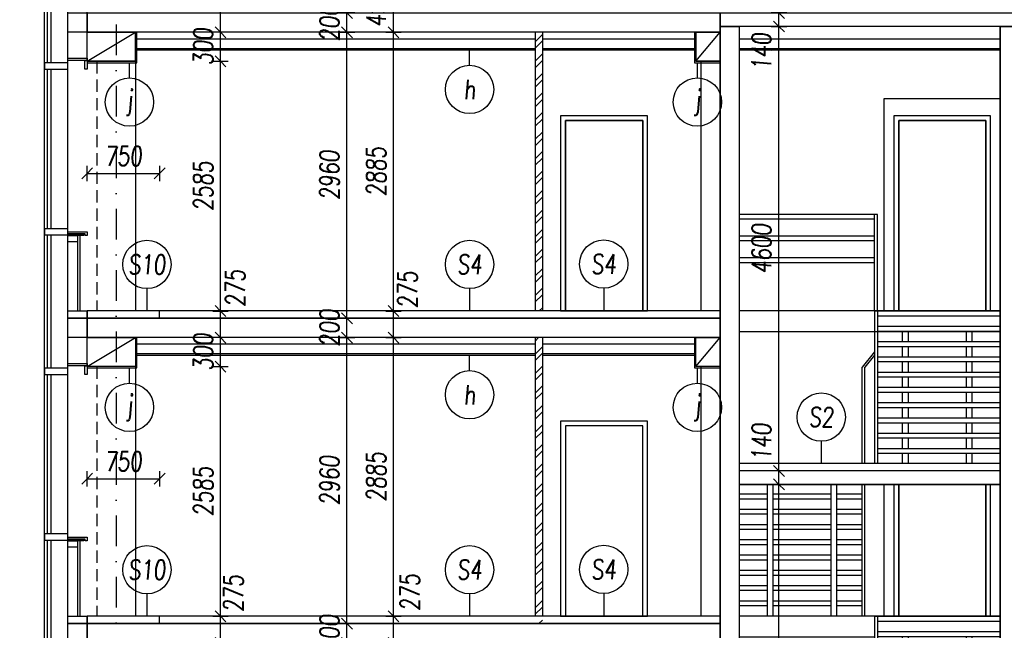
# Model space of a CAD drawing. Header units: millimetres. Extents: x -24606338 to 439687, y 151354 to 480404.
# Tile 44 of 93: x 251464 to 261654, y 238987 to 245307. Entities that reach past the tile are written whole.
import ezdxf
from ezdxf.enums import TextEntityAlignment as Align

# ---------------------------------------------------------------- set-up
doc = ezdxf.new("R2010")
doc.units = ezdxf.units.MM
doc.linetypes.add('ČERCHOVANÁ', pattern=[25.4, 12.7, -6.35, 0, -6.35])
doc.linetypes.add('ČÁRKOVANÁ', pattern=[19.05, 12.7, -6.35])
for name, color, linetype in [('DVERE', 4, 'Continuous'), ('KOTY', 7, 'Continuous'), ('KOTY - FASÁDA', 7, 'Continuous'), ('NOVA', 240, 'Continuous'), ('NOVÁ INTERIERY', 240, 'Continuous'), ('OSY', 7, 'Continuous'), ('TENKA', 4, 'Continuous'), ('TLUSTA', 2, 'Continuous'), ('ŽB', 3, 'Continuous')]:
    doc.layers.add(name, color=color, linetype=linetype)
doc.styles.add('CS-ROMANS', font='romans.shx', dxfattribs={"width": 0.75, "oblique": 5})
doc.styles.add('CS-ROMANS_100', font='romans.shx', dxfattribs={"width": 0.75, "oblique": 5, "height": 200})
doc.dimstyles.new('A_KÓTA_100', dxfattribs={"dimtxt": 200, "dimasz": 4, "dimexe": 100, "dimexo": 1500, "dimgap": 80, "dimtad": 1, "dimdec": 0, "dimdsep": 46, "dimtxsty": 'CS-ROMANS_100', "dimblk": 'KOT_CARA20', "dimcen": 90, "dimse1": 1, "dimse2": 1, "dimclrd": 256, "dimclre": 256, "dimclrt": 256, "dimadec": 0, "dimazin": 0, "dimtfac": 1, "dimtdec": 0, "dimtix": 1, "dimtmove": 2, "dimatfit": 3, "dimldrblk": 'OBLIQUE', "dimfxl": 1, "dimfxlon": 1, "dimtolj": 1, "dimarcsym": 0})

# ---------------------------------------------------------------- blocks, each defined once
blk = doc.blocks.new('BUDOVA_A_schodiste_pohled')
at = {"layer": 'DVERE'}
for points in [[(2700, 2945), (2700, 1580), (1500, 1580), (1500, 2945)], [(1600, 2945), (1600, 1580), (2600, 1580), (2600, 2945)], [(1650, 2945), (1650, 1580), (2550, 1580), (2550, 2945)]]:
    blk.add_lwpolyline(points, dxfattribs=at)
at = {"layer": 'TENKA'}
for points in [[(290, 1580), (290, 2945)], [(350, 1580), (350, 2945)], [(950, 1580), (950, 2945)], [(1010, 1580), (1010, 2945)], [(1270, 1580), (1270, 2945)], [(1300, 1580), (1300, 2945)], [(290, 2844), (0, 2844)], [(290, 2794), (0, 2794)], [(950, 2844), (350, 2844)], [(950, 2794), (350, 2794)], [(1270, 2844), (1010, 2844)], [(1270, 2794), (1010, 2794)], [(290, 2686), (0, 2686)], [(950, 2686), (350, 2686)], [(1270, 2686), (1010, 2686)], [(290, 2636), (0, 2636)], [(950, 2636), (350, 2636)], [(1270, 2636), (1010, 2636)], [(290, 2528), (0, 2528)], [(290, 2478), (0, 2478)], [(950, 2528), (350, 2528)], [(950, 2478), (350, 2478)], [(1270, 2528), (1010, 2528)], [(1270, 2478), (1010, 2478)], [(290, 2370), (0, 2370)], [(950, 2370), (350, 2370)], [(1270, 2370), (1010, 2370)], [(290, 2320), (0, 2320)], [(950, 2320), (350, 2320)], [(1270, 2320), (1010, 2320)], [(290, 2212), (0, 2212)], [(290, 2162), (0, 2162)], [(950, 2212), (350, 2212)], [(950, 2162), (350, 2162)], [(1270, 2212), (1010, 2212)], [(1270, 2162), (1010, 2162)], [(290, 2054), (0, 2054)], [(950, 2054), (350, 2054)], [(1270, 2054), (1010, 2054)], [(290, 2004), (0, 2004)], [(950, 2004), (350, 2004)], [(1270, 2004), (1010, 2004)], [(290, 1896), (0, 1896)], [(290, 1846), (0, 1846)], [(950, 1896), (350, 1896)], [(950, 1846), (350, 1846)], [(1270, 1896), (1010, 1896)], [(1270, 1846), (1010, 1846)], [(290, 1738), (0, 1738)], [(950, 1738), (350, 1738)], [(1270, 1738), (1010, 1738)], [(290, 1688), (0, 1688)], [(950, 1688), (350, 1688)], [(1270, 1688), (1010, 1688)], [(1400, 1580), (0, 1580)], [(1400, 1580), (1400, 0)], [(1400, 1580), (2700, 1580)], [(1430, 1580), (1430, 0)], [(1430, 1530), (2700, 1530)], [(1400, 1365), (0, 1365)], [(1430, 1422), (2700, 1422)], [(1430, 1372), (2700, 1372)], [(1690, 1264), (1690, 1372)], [(1750, 1264), (1750, 1372)], [(2350, 1264), (2350, 1372)], [(2410, 1264), (2410, 1372)], [(1430, 1264), (2700, 1264)], [(1430, 1214), (2700, 1214)], [(1690, 1106), (1690, 1214)], [(1750, 1106), (1750, 1214)], [(2350, 1106), (2350, 1214)], [(2410, 1106), (2410, 1214)], [(1430, 1106), (2700, 1106)], [(1430, 1056), (2700, 1056)], [(1690, 948), (1690, 1056)], [(1750, 948), (1750, 1056)], [(2350, 948), (2350, 1056)], [(2410, 948), (2410, 1056)], [(1430, 948), (2700, 948)], [(1430, 898), (2700, 898)], [(1690, 790), (1690, 898)], [(1750, 790), (1750, 898)], [(2350, 790), (2350, 898)], [(2410, 790), (2410, 898)], [(1430, 790), (2700, 790)], [(1430, 740), (2700, 740)], [(1690, 632), (1690, 740)], [(1750, 632), (1750, 740)], [(2350, 632), (2350, 740)], [(2410, 632), (2410, 740)], [(1430, 632), (2700, 632)], [(1430, 582), (2700, 582)], [(1690, 474), (1690, 582)], [(1750, 474), (1750, 582)], [(2350, 474), (2350, 582)], [(2410, 474), (2410, 582)], [(1430, 474), (2700, 474)], [(1430, 424), (2700, 424)], [(1690, 316), (1690, 424)], [(1750, 316), (1750, 424)], [(2350, 316), (2350, 424)], [(2410, 316), (2410, 424)], [(1430, 316), (2700, 316)], [(1430, 266), (2700, 266)], [(1690, 158), (1690, 266)], [(1750, 158), (1750, 266)], [(2350, 158), (2350, 266)], [(2410, 158), (2410, 266)], [(1430, 158), (2700, 158)], [(1430, 108), (2700, 108)], [(1690, 0), (1690, 108)], [(1750, 0), (1750, 108)], [(2350, 0), (2350, 108)], [(2410, 0), (2410, 108)]]:
    blk.add_lwpolyline(points, dxfattribs=at)
at = {"layer": 'TENKA', "color": 7}
for points in [[(1400, 1158), (1270, 1000)], [(1400, 1122), (1300, 1000)], [(1270, 0), (1270, 1000)], [(1300, 0), (1300, 1000)]]:
    blk.add_lwpolyline(points, dxfattribs=at)
blk = doc.blocks.new('A$C2F1015B4')
at = {"layer": 'NOVA'}
for points in [[(-441, 2502), (-200, 2502), (-200, 2568), (-441, 2568)], [(0, 2592), (-200, 2592), (-200, 2617), (0, 2617)], [(0, 2502), (-25, 2502), (-25, 2592), (0, 2592)], [(-441, 788), (-200, 788), (-200, 852), (-441, 852)], [(-200, 820), (0, 820), (0, 780), (-20, 780), (-20, 800), (-200, 800)], [(-200, 800), (-34, 800), (-34, 780), (-200, 780)], [(-200, 780), (-100, 780), (-100, 715), (-200, 715)], [(0, -75), (-200, -75), (-200, 0), (0, 0)], [(0, -275), (-200, -275), (-200, -75), (0, -75)]]:
    blk.add_lwpolyline(points, close=True, dxfattribs=at)
for points in [[(-441, -592), (-441, 2568)], [(-200, -592), (-200, 2568)], [(-411, 852), (-411, 2502)], [(-371, 852), (-371, 2502)], [(-411, -592), (-411, 788)], [(-371, -592), (-371, 788)], [(-100, 780), (-100, 0)], [(-75, 800), (-75, 0)]]:
    blk.add_lwpolyline(points, dxfattribs=at)
blk = doc.blocks.new('KOT_CARA20')
for p, q in [((0, 0), (-14.1, -14.1)), ((0, 20), (0, -20)), ((0, 0), (14.1, 14.1))]:
    blk.add_line(p, q)
blk = doc.blocks.new('*D2757')
at = {"layer": 'Defpoints', "color": 0, "transparency": 16777216}
for p in [(255333, 239132), (256490, 239132), (256490, 238857)]:
    blk.add_point(p, dxfattribs=at)
at = {"layer": 'KOTY', "lineweight": -2, "transparency": 16777216}
blk.add_line((255333, 238861), (255333, 239128), dxfattribs=at)
at = {"layer": 'KOTY', "lineweight": -2, "transparency": 16777216, "xscale": 4, "yscale": 4, "zscale": 4}
for p, rotation in [((255333, 239132), 90), ((255333, 238857), 270)]:
    blk.add_blockref('KOT_CARA20', p, dxfattribs=dict(at, rotation=rotation))
at = {"layer": 'KOTY', "transparency": 16777216, "insert": (255502, 239378), "char_height": 200, "attachment_point": 5, "rotation": 90, "style": 'CS-ROMANS_100'}
blk.add_mtext('\\A1;275', dxfattribs=at)
blk = doc.blocks.new('_OBLIQUE')
at = {"color": 0, "linetype": 'ByBlock', "ltscale": 15}
blk.add_line((-0.5, -0.5), (0.5, 0.5), dxfattribs=at)
blk = doc.blocks.new('*D2758')
at = {"layer": 'Defpoints', "color": 0, "transparency": 16777216}
for p in [(255333, 242017), (256490, 242017), (256490, 239132)]:
    blk.add_point(p, dxfattribs=at)
at = {"layer": 'KOTY', "lineweight": -2, "transparency": 16777216}
blk.add_line((255333, 239136), (255333, 242013), dxfattribs=at)
at = {"layer": 'KOTY', "lineweight": -2, "transparency": 16777216, "xscale": 4, "yscale": 4, "zscale": 4}
for p, rotation in [((255333, 242017), 90), ((255333, 239132), 270)]:
    blk.add_blockref('KOT_CARA20', p, dxfattribs=dict(at, rotation=rotation))
at = {"layer": 'KOTY', "transparency": 16777216, "insert": (255153, 240575), "char_height": 200, "attachment_point": 5, "rotation": 90, "style": 'CS-ROMANS_100'}
blk.add_mtext('\\A1;2885', dxfattribs=at)
blk = doc.blocks.new('*D2759')
at = {"layer": 'Defpoints', "color": 0, "transparency": 16777216}
for p in [(255333, 242292), (256490, 242292), (256490, 242017)]:
    blk.add_point(p, dxfattribs=at)
at = {"layer": 'KOTY', "lineweight": -2, "transparency": 16777216}
blk.add_line((255333, 242021), (255333, 242288), dxfattribs=at)
at = {"layer": 'KOTY', "lineweight": -2, "transparency": 16777216, "xscale": 4, "yscale": 4, "zscale": 4}
for p, rotation in [((255333, 242292), 90), ((255333, 242017), 270)]:
    blk.add_blockref('KOT_CARA20', p, dxfattribs=dict(at, rotation=rotation))
at = {"layer": 'KOTY', "transparency": 16777216, "insert": (255478, 242512), "char_height": 200, "attachment_point": 5, "rotation": 90, "style": 'CS-ROMANS_100'}
blk.add_mtext('\\A1;275', dxfattribs=at)
blk = doc.blocks.new('*D2760')
at = {"layer": 'Defpoints', "color": 0, "transparency": 16777216}
for p in [(255333, 245177), (256490, 245177), (256490, 242292)]:
    blk.add_point(p, dxfattribs=at)
at = {"layer": 'KOTY', "lineweight": -2, "transparency": 16777216}
blk.add_line((255333, 242296), (255333, 245173), dxfattribs=at)
at = {"layer": 'KOTY', "lineweight": -2, "transparency": 16777216, "xscale": 4, "yscale": 4, "zscale": 4}
for p, rotation in [((255333, 245177), 90), ((255333, 242292), 270)]:
    blk.add_blockref('KOT_CARA20', p, dxfattribs=dict(at, rotation=rotation))
at = {"layer": 'KOTY', "transparency": 16777216, "insert": (255153, 243735), "char_height": 200, "attachment_point": 5, "rotation": 90, "style": 'CS-ROMANS_100'}
blk.add_mtext('\\A1;2885', dxfattribs=at)
blk = doc.blocks.new('*D2761')
at = {"layer": 'Defpoints', "color": 0, "transparency": 16777216}
for p in [(255333, 245672), (256490, 245672), (256490, 245177)]:
    blk.add_point(p, dxfattribs=at)
at = {"layer": 'KOTY', "lineweight": -2, "transparency": 16777216}
for p, q in [((255333, 245676), (255333, 245680)), ((255333, 245177), (255333, 245672)), ((255333, 245173), (255333, 245169))]:
    blk.add_line(p, q, dxfattribs=at)
at = {"layer": 'KOTY', "lineweight": -2, "transparency": 16777216, "xscale": 4, "yscale": 4, "zscale": 4}
for p, rotation in [((255333, 245672), 270), ((255333, 245177), 90)]:
    blk.add_blockref('KOT_CARA20', p, dxfattribs=dict(at, rotation=rotation))
at = {"layer": 'KOTY', "transparency": 16777216, "insert": (255153, 245425), "char_height": 200, "attachment_point": 5, "rotation": 90, "style": 'CS-ROMANS_100'}
blk.add_mtext('\\A1;495', dxfattribs=at)
blk = doc.blocks.new('*D3042')
at = {"layer": 'Defpoints', "color": 0, "transparency": 16777216}
for p in [(253542, 239132), (254335, 239132), (254335, 238857)]:
    blk.add_point(p, dxfattribs=at)
at = {"layer": 'KOTY', "lineweight": -2, "transparency": 16777216}
blk.add_line((253542, 238861), (253542, 239128), dxfattribs=at)
at = {"layer": 'KOTY', "lineweight": -2, "transparency": 16777216, "xscale": 4, "yscale": 4, "zscale": 4}
for p, rotation in [((253542, 239132), 90), ((253542, 238857), 270)]:
    blk.add_blockref('KOT_CARA20', p, dxfattribs=dict(at, rotation=rotation))
at = {"layer": 'KOTY', "transparency": 16777216, "insert": (253675, 239368), "char_height": 200, "attachment_point": 5, "rotation": 90, "style": 'CS-ROMANS_100'}
blk.add_mtext('\\A1;275', dxfattribs=at)
blk = doc.blocks.new('*D3043')
at = {"layer": 'Defpoints', "color": 0, "transparency": 16777216}
for p in [(253542, 241717), (254335, 241717), (254335, 239132)]:
    blk.add_point(p, dxfattribs=at)
at = {"layer": 'KOTY', "lineweight": -2, "transparency": 16777216}
blk.add_line((253542, 239136), (253542, 241713), dxfattribs=at)
at = {"layer": 'KOTY', "lineweight": -2, "transparency": 16777216, "xscale": 4, "yscale": 4, "zscale": 4}
for p, rotation in [((253542, 241717), 90), ((253542, 239132), 270)]:
    blk.add_blockref('KOT_CARA20', p, dxfattribs=dict(at, rotation=rotation))
at = {"layer": 'KOTY', "transparency": 16777216, "insert": (253362, 240425), "char_height": 200, "attachment_point": 5, "rotation": 90, "style": 'CS-ROMANS_100'}
blk.add_mtext('\\A1;2585', dxfattribs=at)
blk = doc.blocks.new('*D3044')
at = {"layer": 'Defpoints', "color": 0, "transparency": 16777216}
for p in [(253542, 242017), (254335, 242017), (254335, 241717)]:
    blk.add_point(p, dxfattribs=at)
at = {"layer": 'KOTY', "lineweight": -2, "transparency": 16777216}
for p, q in [((253542, 242021), (253542, 242025)), ((253542, 241717), (253542, 242017)), ((253542, 241713), (253542, 241709))]:
    blk.add_line(p, q, dxfattribs=at)
at = {"layer": 'KOTY', "lineweight": -2, "transparency": 16777216, "xscale": 4, "yscale": 4, "zscale": 4}
for p, rotation in [((253542, 242017), 270), ((253542, 241717), 90)]:
    blk.add_blockref('KOT_CARA20', p, dxfattribs=dict(at, rotation=rotation))
at = {"layer": 'KOTY', "transparency": 16777216, "insert": (253362, 241867), "char_height": 200, "attachment_point": 5, "rotation": 90, "style": 'CS-ROMANS_100'}
blk.add_mtext('\\A1;300', dxfattribs=at)
blk = doc.blocks.new('*D3045')
at = {"layer": 'Defpoints', "color": 0, "transparency": 16777216}
for p in [(253542, 242292), (254335, 242292), (254335, 242017)]:
    blk.add_point(p, dxfattribs=at)
at = {"layer": 'KOTY', "lineweight": -2, "transparency": 16777216}
blk.add_line((253542, 242021), (253542, 242288), dxfattribs=at)
at = {"layer": 'KOTY', "lineweight": -2, "transparency": 16777216, "xscale": 4, "yscale": 4, "zscale": 4}
for p, rotation in [((253542, 242292), 90), ((253542, 242017), 270)]:
    blk.add_blockref('KOT_CARA20', p, dxfattribs=dict(at, rotation=rotation))
at = {"layer": 'KOTY', "transparency": 16777216, "insert": (253693, 242527), "char_height": 200, "attachment_point": 5, "rotation": 90, "style": 'CS-ROMANS_100'}
blk.add_mtext('\\A1;275', dxfattribs=at)
blk = doc.blocks.new('*D3046')
at = {"layer": 'Defpoints', "color": 0, "transparency": 16777216}
for p in [(253542, 244877), (254335, 244877), (254335, 242292)]:
    blk.add_point(p, dxfattribs=at)
at = {"layer": 'KOTY', "lineweight": -2, "transparency": 16777216}
blk.add_line((253542, 242296), (253542, 244873), dxfattribs=at)
at = {"layer": 'KOTY', "lineweight": -2, "transparency": 16777216, "xscale": 4, "yscale": 4, "zscale": 4}
for p, rotation in [((253542, 244877), 90), ((253542, 242292), 270)]:
    blk.add_blockref('KOT_CARA20', p, dxfattribs=dict(at, rotation=rotation))
at = {"layer": 'KOTY', "transparency": 16777216, "insert": (253362, 243585), "char_height": 200, "attachment_point": 5, "rotation": 90, "style": 'CS-ROMANS_100'}
blk.add_mtext('\\A1;2585', dxfattribs=at)
blk = doc.blocks.new('*D3047')
at = {"layer": 'Defpoints', "color": 0, "transparency": 16777216}
for p in [(253542, 245177), (254335, 245177), (254335, 244877)]:
    blk.add_point(p, dxfattribs=at)
at = {"layer": 'KOTY', "lineweight": -2, "transparency": 16777216}
for p, q in [((253542, 245181), (253542, 245185)), ((253542, 244877), (253542, 245177)), ((253542, 244873), (253542, 244869))]:
    blk.add_line(p, q, dxfattribs=at)
at = {"layer": 'KOTY', "lineweight": -2, "transparency": 16777216, "xscale": 4, "yscale": 4, "zscale": 4}
for p, rotation in [((253542, 245177), 270), ((253542, 244877), 90)]:
    blk.add_blockref('KOT_CARA20', p, dxfattribs=dict(at, rotation=rotation))
at = {"layer": 'KOTY', "transparency": 16777216, "insert": (253362, 245027), "char_height": 200, "attachment_point": 5, "rotation": 90, "style": 'CS-ROMANS_100'}
blk.add_mtext('\\A1;300', dxfattribs=at)
blk = doc.blocks.new('*D3048')
at = {"layer": 'Defpoints', "color": 0, "transparency": 16777216}
for p in [(253542, 245672), (254335, 245672), (254335, 245177)]:
    blk.add_point(p, dxfattribs=at)
at = {"layer": 'KOTY', "lineweight": -2, "transparency": 16777216}
blk.add_line((253542, 245181), (253542, 245668), dxfattribs=at)
at = {"layer": 'KOTY', "lineweight": -2, "transparency": 16777216, "xscale": 4, "yscale": 4, "zscale": 4}
for p, rotation in [((253542, 245672), 90), ((253542, 245177), 270)]:
    blk.add_blockref('KOT_CARA20', p, dxfattribs=dict(at, rotation=rotation))
at = {"layer": 'KOTY', "transparency": 16777216, "insert": (253724, 245961), "char_height": 200, "attachment_point": 5, "rotation": 90, "style": 'CS-ROMANS_100'}
blk.add_mtext('\\A1;495', dxfattribs=at)
blk = doc.blocks.new('*D3093')
at = {"layer": 'Defpoints', "color": 0, "transparency": 16777216}
for p in [(259322, 240497), (259584, 240497), (259622, 237477)]:
    blk.add_point(p, dxfattribs=at)
at = {"layer": 'KOTY', "lineweight": -2, "transparency": 16777216}
blk.add_line((259322, 237481), (259322, 240493), dxfattribs=at)
at = {"layer": 'KOTY', "lineweight": -2, "transparency": 16777216, "xscale": 4, "yscale": 4, "zscale": 4}
for p, rotation in [((259322, 240497), 90), ((259322, 237477), 270)]:
    blk.add_blockref('KOT_CARA20', p, dxfattribs=dict(at, rotation=rotation))
at = {"layer": 'KOTY', "transparency": 16777216, "insert": (259142, 238642), "char_height": 200, "attachment_point": 5, "rotation": 90, "style": 'CS-ROMANS_100'}
blk.add_mtext('\\A1;3020', dxfattribs=at)
blk = doc.blocks.new('*D3094')
at = {"layer": 'Defpoints', "color": 0, "transparency": 16777216}
for p in [(259322, 240637), (259608, 240637), (259584, 240497)]:
    blk.add_point(p, dxfattribs=at)
at = {"layer": 'KOTY', "lineweight": -2, "transparency": 16777216}
for p, q in [((259322, 240641), (259322, 240645)), ((259322, 240497), (259322, 240637)), ((259322, 240493), (259322, 240489))]:
    blk.add_line(p, q, dxfattribs=at)
at = {"layer": 'KOTY', "lineweight": -2, "transparency": 16777216, "xscale": 4, "yscale": 4, "zscale": 4}
for p, rotation in [((259322, 240637), 270), ((259322, 240497), 90)]:
    blk.add_blockref('KOT_CARA20', p, dxfattribs=dict(at, rotation=rotation))
at = {"layer": 'KOTY', "transparency": 16777216, "insert": (259142, 240935), "char_height": 200, "attachment_point": 5, "rotation": 90, "style": 'CS-ROMANS_100'}
blk.add_mtext('\\A1;140', dxfattribs=at)
blk = doc.blocks.new('*D3095')
at = {"layer": 'Defpoints', "color": 0, "transparency": 16777216}
for p in [(259322, 245237), (259478, 245237), (259608, 240637)]:
    blk.add_point(p, dxfattribs=at)
at = {"layer": 'KOTY', "lineweight": -2, "transparency": 16777216}
blk.add_line((259322, 240641), (259322, 245233), dxfattribs=at)
at = {"layer": 'KOTY', "lineweight": -2, "transparency": 16777216, "xscale": 4, "yscale": 4, "zscale": 4}
for p, rotation in [((259322, 245237), 90), ((259322, 240637), 270)]:
    blk.add_blockref('KOT_CARA20', p, dxfattribs=dict(at, rotation=rotation))
at = {"layer": 'KOTY', "transparency": 16777216, "insert": (259142, 242937), "char_height": 200, "attachment_point": 5, "rotation": 90, "style": 'CS-ROMANS_100'}
blk.add_mtext('\\A1;4600', dxfattribs=at)
blk = doc.blocks.new('*D3096')
at = {"layer": 'Defpoints', "color": 0, "transparency": 16777216}
for p in [(259322, 245377), (259478, 245377), (259478, 245237)]:
    blk.add_point(p, dxfattribs=at)
at = {"layer": 'KOTY', "lineweight": -2, "transparency": 16777216}
for p, q in [((259322, 245381), (259322, 245385)), ((259322, 245237), (259322, 245377)), ((259322, 245233), (259322, 245229))]:
    blk.add_line(p, q, dxfattribs=at)
at = {"layer": 'KOTY', "lineweight": -2, "transparency": 16777216, "xscale": 4, "yscale": 4, "zscale": 4}
for p, rotation in [((259322, 245377), 270), ((259322, 245237), 90)]:
    blk.add_blockref('KOT_CARA20', p, dxfattribs=dict(at, rotation=rotation))
at = {"layer": 'KOTY', "transparency": 16777216, "insert": (259142, 244975), "char_height": 200, "attachment_point": 5, "rotation": 90, "style": 'CS-ROMANS_100'}
blk.add_mtext('\\A1;140', dxfattribs=at)
blk = doc.blocks.new('*D3227')
at = {"layer": 'Defpoints', "color": 0, "transparency": 16777216}
for p in [(248689, 250657), (251711, 250657), (251721, 186430)]:
    blk.add_point(p, dxfattribs=at)
at = {"layer": 'KOTY', "lineweight": -2, "transparency": 16777216}
blk.add_line((248689, 186434), (248689, 250653), dxfattribs=at)
at = {"layer": 'KOTY', "lineweight": -2, "transparency": 16777216, "xscale": 4, "yscale": 4, "zscale": 4}
for p, rotation in [((248689, 250657), 90), ((248689, 186430), 270)]:
    blk.add_blockref('KOT_CARA20', p, dxfattribs=dict(at, rotation=rotation))
at = {"layer": 'KOTY', "transparency": 16777216, "insert": (248509, 218543), "char_height": 200, "attachment_point": 5, "rotation": 90, "style": 'CS-ROMANS_100'}
blk.add_mtext('\\A1;64228', dxfattribs=at)
blk = doc.blocks.new('*D3228')
at = {"layer": 'Defpoints', "color": 0, "transparency": 16777216}
for p in [(258424, 253725), (247884, 186430), (251841, 186430)]:
    blk.add_point(p, dxfattribs=at)
at = {"layer": 'KOTY', "lineweight": -2, "transparency": 16777216}
blk.add_line((247884, 253721), (247884, 186434), dxfattribs=at)
at = {"layer": 'KOTY', "lineweight": -2, "transparency": 16777216, "xscale": 4, "yscale": 4, "zscale": 4}
for p, rotation in [((247884, 253725), 90), ((247884, 186430), 270)]:
    blk.add_blockref('KOT_CARA20', p, dxfattribs=dict(at, rotation=rotation))
at = {"layer": 'KOTY', "transparency": 16777216, "insert": (247704, 220077), "char_height": 200, "attachment_point": 5, "rotation": 90, "style": 'CS-ROMANS_100'}
blk.add_mtext('\\A1;67296', dxfattribs=at)
blk = doc.blocks.new('*D3248')
at = {"layer": 'Defpoints', "color": 0, "transparency": 16777216}
for p in [(252912, 240556), (252162, 239132), (252912, 239132)]:
    blk.add_point(p, dxfattribs=at)
at = {"layer": 'KOTY - FASÁDA', "lineweight": -2, "transparency": 16777216}
blk.add_line((252166, 240556), (252908, 240556), dxfattribs=at)
at = {"layer": 'KOTY - FASÁDA', "lineweight": -2, "transparency": 16777216, "xscale": 4, "yscale": 4, "zscale": 4, "rotation": 180}
blk.add_blockref('KOT_CARA20', (252162, 240556), dxfattribs=at)
at = {"layer": 'KOTY - FASÁDA', "lineweight": -2, "transparency": 16777216, "xscale": 4, "yscale": 4, "zscale": 4}
blk.add_blockref('KOT_CARA20', (252912, 240556), dxfattribs=at)
at = {"layer": 'KOTY - FASÁDA', "transparency": 16777216, "insert": (252537, 240736), "char_height": 200, "attachment_point": 5, "style": 'CS-ROMANS_100'}
blk.add_mtext('\\A1;750', dxfattribs=at)
blk = doc.blocks.new('*D3249')
at = {"layer": 'Defpoints', "color": 0, "transparency": 16777216}
for p in [(252912, 243716), (252162, 242292), (252912, 242292)]:
    blk.add_point(p, dxfattribs=at)
at = {"layer": 'KOTY - FASÁDA', "lineweight": -2, "transparency": 16777216}
blk.add_line((252166, 243716), (252908, 243716), dxfattribs=at)
at = {"layer": 'KOTY - FASÁDA', "lineweight": -2, "transparency": 16777216, "xscale": 4, "yscale": 4, "zscale": 4, "rotation": 180}
blk.add_blockref('KOT_CARA20', (252162, 243716), dxfattribs=at)
at = {"layer": 'KOTY - FASÁDA', "lineweight": -2, "transparency": 16777216, "xscale": 4, "yscale": 4, "zscale": 4}
blk.add_blockref('KOT_CARA20', (252912, 243716), dxfattribs=at)
at = {"layer": 'KOTY - FASÁDA', "transparency": 16777216, "insert": (252537, 243896), "char_height": 200, "attachment_point": 5, "style": 'CS-ROMANS_100'}
blk.add_mtext('\\A1;750', dxfattribs=at)
blk = doc.blocks.new('*D3486')
at = {"layer": 'Defpoints', "color": 0, "transparency": 16777216}
for p in [(242883, 253679), (260169, 253679), (256412, 187832)]:
    blk.add_point(p, dxfattribs=at)
at = {"layer": 'TENKA', "lineweight": -2, "transparency": 16777216}
blk.add_line((242883, 187836), (242883, 253675), dxfattribs=at)
at = {"layer": 'TENKA', "lineweight": -2, "transparency": 16777216, "xscale": 4, "yscale": 4, "zscale": 4}
for p, rotation in [((242883, 253679), 90), ((242883, 187832), 270)]:
    blk.add_blockref('KOT_CARA20', p, dxfattribs=dict(at, rotation=rotation))
at = {"layer": 'TENKA', "transparency": 16777216, "insert": (242703, 220756), "char_height": 200, "attachment_point": 5, "rotation": 90, "style": 'CS-ROMANS_100'}
blk.add_mtext('\\A1;65847', dxfattribs=at)
blk = doc.blocks.new('*D3487')
at = {"layer": 'Defpoints', "color": 0, "transparency": 16777216}
for p in [(250115, 250677), (243837, 187832), (256052, 187832)]:
    blk.add_point(p, dxfattribs=at)
at = {"layer": 'TENKA', "lineweight": -2, "transparency": 16777216}
blk.add_line((243837, 250673), (243837, 187836), dxfattribs=at)
at = {"layer": 'TENKA', "lineweight": -2, "transparency": 16777216, "xscale": 4, "yscale": 4, "zscale": 4}
for p, rotation in [((243837, 250677), 90), ((243837, 187832), 270)]:
    blk.add_blockref('KOT_CARA20', p, dxfattribs=dict(at, rotation=rotation))
at = {"layer": 'TENKA', "transparency": 16777216, "insert": (243657, 219255), "char_height": 200, "attachment_point": 5, "rotation": 90, "style": 'CS-ROMANS_100'}
blk.add_mtext('\\A1;62845', dxfattribs=at)
blk = doc.blocks.new('*D3545')
at = {"layer": 'Defpoints', "color": 0, "transparency": 16777216}
for p in [(254851, 239057), (255037, 239057), (255031, 238857)]:
    blk.add_point(p, dxfattribs=at)
at = {"layer": 'KOTY', "lineweight": -2, "transparency": 16777216}
for p, q in [((254851, 239061), (254851, 239065)), ((254851, 238857), (254851, 239057)), ((254851, 238853), (254851, 238849))]:
    blk.add_line(p, q, dxfattribs=at)
at = {"layer": 'KOTY', "lineweight": -2, "transparency": 16777216, "xscale": 4, "yscale": 4, "zscale": 4}
for p, rotation in [((254851, 239057), 270), ((254851, 238857), 90)]:
    blk.add_blockref('KOT_CARA20', p, dxfattribs=dict(at, rotation=rotation))
at = {"layer": 'KOTY', "transparency": 16777216, "insert": (254671, 238957), "char_height": 200, "attachment_point": 5, "rotation": 90, "style": 'CS-ROMANS_100'}
blk.add_mtext('\\A1;200', dxfattribs=at)
blk = doc.blocks.new('*D3546')
at = {"layer": 'Defpoints', "color": 0, "transparency": 16777216}
for p in [(254851, 242017), (255038, 242017), (255037, 239057)]:
    blk.add_point(p, dxfattribs=at)
at = {"layer": 'KOTY', "lineweight": -2, "transparency": 16777216}
blk.add_line((254851, 239061), (254851, 242013), dxfattribs=at)
at = {"layer": 'KOTY', "lineweight": -2, "transparency": 16777216, "xscale": 4, "yscale": 4, "zscale": 4}
for p, rotation in [((254851, 242017), 90), ((254851, 239057), 270)]:
    blk.add_blockref('KOT_CARA20', p, dxfattribs=dict(at, rotation=rotation))
at = {"layer": 'KOTY', "transparency": 16777216, "insert": (254671, 240537), "char_height": 200, "attachment_point": 5, "rotation": 90, "style": 'CS-ROMANS_100'}
blk.add_mtext('\\A1;2960', dxfattribs=at)
blk = doc.blocks.new('*D3547')
at = {"layer": 'Defpoints', "color": 0, "transparency": 16777216}
for p in [(254851, 242217), (255045, 242217), (255038, 242017)]:
    blk.add_point(p, dxfattribs=at)
at = {"layer": 'KOTY', "lineweight": -2, "transparency": 16777216}
for p, q in [((254851, 242221), (254851, 242225)), ((254851, 242017), (254851, 242217)), ((254851, 242013), (254851, 242009))]:
    blk.add_line(p, q, dxfattribs=at)
at = {"layer": 'KOTY', "lineweight": -2, "transparency": 16777216, "xscale": 4, "yscale": 4, "zscale": 4}
for p, rotation in [((254851, 242217), 270), ((254851, 242017), 90)]:
    blk.add_blockref('KOT_CARA20', p, dxfattribs=dict(at, rotation=rotation))
at = {"layer": 'KOTY', "transparency": 16777216, "insert": (254671, 242117), "char_height": 200, "attachment_point": 5, "rotation": 90, "style": 'CS-ROMANS_100'}
blk.add_mtext('\\A1;200', dxfattribs=at)
blk = doc.blocks.new('*D3548')
at = {"layer": 'Defpoints', "color": 0, "transparency": 16777216}
for p in [(254851, 245177), (254990, 245177), (255045, 242217)]:
    blk.add_point(p, dxfattribs=at)
at = {"layer": 'KOTY', "lineweight": -2, "transparency": 16777216}
blk.add_line((254851, 242221), (254851, 245173), dxfattribs=at)
at = {"layer": 'KOTY', "lineweight": -2, "transparency": 16777216, "xscale": 4, "yscale": 4, "zscale": 4}
for p, rotation in [((254851, 245177), 90), ((254851, 242217), 270)]:
    blk.add_blockref('KOT_CARA20', p, dxfattribs=dict(at, rotation=rotation))
at = {"layer": 'KOTY', "transparency": 16777216, "insert": (254671, 243697), "char_height": 200, "attachment_point": 5, "rotation": 90, "style": 'CS-ROMANS_100'}
blk.add_mtext('\\A1;2960', dxfattribs=at)
blk = doc.blocks.new('*D3549')
at = {"layer": 'Defpoints', "color": 0, "transparency": 16777216}
for p in [(254851, 245377), (254976, 245377), (254990, 245177)]:
    blk.add_point(p, dxfattribs=at)
at = {"layer": 'KOTY', "lineweight": -2, "transparency": 16777216}
for p, q in [((254851, 245381), (254851, 245385)), ((254851, 245177), (254851, 245377)), ((254851, 245173), (254851, 245169))]:
    blk.add_line(p, q, dxfattribs=at)
at = {"layer": 'KOTY', "lineweight": -2, "transparency": 16777216, "xscale": 4, "yscale": 4, "zscale": 4}
for p, rotation in [((254851, 245377), 270), ((254851, 245177), 90)]:
    blk.add_blockref('KOT_CARA20', p, dxfattribs=dict(at, rotation=rotation))
at = {"layer": 'KOTY', "transparency": 16777216, "insert": (254671, 245277), "char_height": 200, "attachment_point": 5, "rotation": 90, "style": 'CS-ROMANS_100'}
blk.add_mtext('\\A1;200', dxfattribs=at)

msp = doc.modelspace()

# ---------------------------------------------------------------- hatches: boundary and pattern name
at = {"layer": 'NOVA'}
h = msp.add_hatch(dxfattribs=at)
h.set_pattern_fill('ANSI32', color=256, scale=15)
h.paths.add_polyline_path([(256798.809, 242292.158), (256873.809, 242292.158), (256873.809, 245177.158), (256798.809, 245177.158)])
h = msp.add_hatch(dxfattribs=at)
h.set_pattern_fill('ANSI32', color=256, scale=15)
h.paths.add_polyline_path([(256798.809, 239057.158), (256873.809, 239057.158), (256873.809, 242017.158), (256798.809, 242017.158)])

# ---------------------------------------------------------------- linework, layer by layer
at = {"layer": 'DVERE'}
for points in [[(260411.809, 244492.158), (261611.809, 244492.158), (261611.809, 242292.158), (260411.809, 242292.158)], [(260511.809, 242292.158), (261511.809, 242292.158), (261511.809, 244312.158), (260511.809, 244312.158)], [(260561.809, 242292.158), (261461.809, 242292.158), (261461.809, 244262.158), (260561.809, 244262.158)], [(257061.809, 239132.158), (257961.809, 239132.158), (257961.809, 241152.158), (257061.809, 241152.158)], [(257111.809, 239132.158), (257911.809, 239132.158), (257911.809, 241102.158), (257111.809, 241102.158)]]:
    msp.add_lwpolyline(points, close=True, dxfattribs=at)
at = {"layer": 'KOTY'}
for p, q in [((256119.998, 244834.9), (256119.998, 244992.158)), ((252599.949, 244704.9), (252599.949, 244862.158)), ((258477.21, 244704.9), (258477.21, 244862.158)), ((252780.664, 242524.118), (252780.664, 242292.158)), ((256119.998, 242524.118), (256119.998, 242292.158)), ((257508.144, 242528.146), (257508.144, 242296.186)), ((256119.998, 241674.9), (256119.998, 241832.158)), ((252599.949, 241544.9), (252599.949, 241702.158)), ((258477.21, 241544.9), (258477.21, 241702.158)), ((259759.936, 240944.118), (259759.936, 240712.158)), ((252780.664, 239364.118), (252780.664, 239132.158)), ((256119.998, 239364.118), (256119.998, 239132.158)), ((257508.144, 239368.146), (257508.144, 239136.186))]:
    msp.add_line(p, q, dxfattribs=at)
at = {"layer": 'KOTY', "ltscale": 20}
for centre in [(256119.998, 244584.9), (252599.949, 244454.9), (258477.21, 244454.9), (252780.664, 242774.118), (256119.998, 242774.118), (257508.144, 242778.146), (256119.998, 241424.9), (252599.949, 241294.9), (258477.21, 241294.9), (259759.936, 241194.118), (252780.664, 239614.118), (256119.998, 239614.118), (257508.144, 239618.146)]:
    msp.add_circle(centre, 250, dxfattribs=at)
at = {"layer": 'NOVA'}
for points in [[(251720.865, 244859.658), (251720.865, 246239.658)], [(251750.865, 244859.658), (251750.865, 246239.658)], [(251790.865, 244859.658), (251790.865, 246239.658)], [(251961.809, 244859.658), (251961.809, 246167.158)]]:
    msp.add_lwpolyline(points, dxfattribs=at)
for points in [[(252161.809, 245177.158), (251961.809, 245177.158), (251961.809, 245377.158), (252161.809, 245377.158)], [(252161.809, 242217.158), (252911.809, 242217.158), (252911.809, 242292.158), (252161.809, 242292.158)], [(252161.809, 239057.158), (252911.809, 239057.158), (252911.809, 239132.158), (252161.809, 239132.158)]]:
    msp.add_lwpolyline(points, close=True, dxfattribs=at)
at = {"layer": 'NOVÁ INTERIERY'}
for points in [[(252161.809, 244877.158), (252661.809, 244877.158), (252661.809, 245177.158)], [(252161.809, 244862.158), (252676.809, 244862.158), (252676.809, 245177.158)], [(256798.809, 245107.158), (252676.809, 245107.158)], [(256798.809, 245177.158), (256798.809, 242292.158)], [(256873.809, 245177.158), (256873.809, 242292.158)], [(258446.809, 245107.158), (256873.809, 245107.158)], [(258446.809, 245177.158), (258446.809, 244862.158), (258711.809, 244862.158)], [(258461.809, 245177.158), (258461.809, 244877.158), (258711.809, 244877.158)], [(261611.809, 245107.158), (258911.809, 245107.158)], [(256798.809, 245007.158), (252676.809, 245007.158)], [(256798.809, 244992.158), (252676.809, 244992.158)], [(258446.809, 245007.158), (256873.809, 245007.158)], [(258446.809, 244992.158), (256873.809, 244992.158)], [(261611.809, 245007.158), (258911.809, 245007.158)], [(261611.809, 244992.158), (258911.809, 244992.158)], [(252161.809, 241702.158), (252676.809, 241702.158), (252676.809, 242017.158)], [(256798.809, 241947.158), (252676.809, 241947.158)], [(256798.809, 242017.158), (256798.809, 239132.158)], [(256873.809, 242017.158), (256873.809, 239132.158)], [(258446.809, 241947.158), (256873.809, 241947.158)], [(258446.809, 242017.158), (258446.809, 241702.158), (258711.809, 241702.158)], [(256798.809, 241847.158), (252676.809, 241847.158)], [(256798.809, 241832.158), (252676.809, 241832.158)], [(258446.809, 241847.158), (256873.809, 241847.158)], [(258446.809, 241832.158), (256873.809, 241832.158)], [(260511.809, 240497.158), (260511.809, 239132.158), (261511.809, 239132.158), (261511.809, 240497.158)], [(261461.809, 240497.158), (261461.809, 239132.158), (260561.809, 239132.158), (260561.809, 240497.158)]]:
    msp.add_lwpolyline(points, dxfattribs=at)
for points in [[(257061.809, 242292.158), (257961.809, 242292.158), (257961.809, 244312.158), (257061.809, 244312.158)], [(260511.809, 242292.158), (261511.809, 242292.158), (261511.809, 244312.158), (260511.809, 244312.158)], [(257111.809, 242292.158), (257911.809, 242292.158), (257911.809, 244262.158), (257111.809, 244262.158)], [(260561.809, 244262.158), (261461.809, 244262.158), (261461.809, 242292.158), (260561.809, 242292.158)], [(257061.809, 239132.158), (257961.809, 239132.158), (257961.809, 241152.158), (257061.809, 241152.158)], [(257111.809, 239132.158), (257911.809, 239132.158), (257911.809, 241102.158), (257111.809, 241102.158)]]:
    msp.add_lwpolyline(points, close=True, dxfattribs=at)
at = {"layer": 'OSY', "linetype": 'ČERCHOVANÁ', "ltscale": 25}
for p, q in [((252461.809, 251607.158), (252461.809, 174688.935)), ((258711.809, 251607.158), (258711.809, 174688.935))]:
    msp.add_line(p, q, dxfattribs=at)
at = {"layer": 'TENKA'}
for points in [[(252161.809, 244877.158), (252661.809, 245177.158)], [(252661.809, 245177.158), (252661.809, 242292.158)], [(258461.809, 244877.158), (258711.809, 245177.158)], [(258511.809, 244877.158), (258511.809, 242292.158)], [(261611.809, 242292.158), (258911.809, 242292.158)], [(260311.809, 242292.158), (258911.809, 242292.158)], [(260311.809, 242292.158), (260311.809, 240712.158)], [(260311.809, 242292.158), (261611.809, 242292.158)], [(260341.809, 242292.158), (260341.809, 240712.158)], [(260341.809, 242242.158), (261611.809, 242242.158)], [(258711.809, 242217.158), (252161.809, 242217.158)], [(260341.809, 242134.158), (261611.809, 242134.158)], [(261611.809, 242077.158), (258911.809, 242077.158)], [(260311.809, 242077.158), (258911.809, 242077.158)], [(260341.809, 242084.158), (261611.809, 242084.158)], [(260601.809, 241976.158), (260601.809, 242084.158)], [(260661.809, 241976.158), (260661.809, 242084.158)], [(261261.809, 241976.158), (261261.809, 242084.158)], [(261321.809, 241976.158), (261321.809, 242084.158)], [(252161.809, 241717.158), (252661.809, 242017.158)], [(252661.809, 242017.158), (252661.809, 239132.158)], [(258461.809, 241717.158), (258711.809, 242017.158)], [(260341.809, 241976.158), (261611.809, 241976.158)], [(260341.809, 241926.158), (261611.809, 241926.158)], [(260601.809, 241818.158), (260601.809, 241926.158)], [(260661.809, 241818.158), (260661.809, 241926.158)], [(261261.809, 241818.158), (261261.809, 241926.158)], [(261321.809, 241818.158), (261321.809, 241926.158)], [(260341.809, 241818.158), (261611.809, 241818.158)], [(260341.809, 241768.158), (261611.809, 241768.158)], [(260601.809, 241660.158), (260601.809, 241768.158)], [(260661.809, 241660.158), (260661.809, 241768.158)], [(261261.809, 241660.158), (261261.809, 241768.158)], [(261321.809, 241660.158), (261321.809, 241768.158)], [(258511.809, 241717.158), (258511.809, 239132.158)], [(260341.809, 241660.158), (261611.809, 241660.158)], [(260341.809, 241610.158), (261611.809, 241610.158)], [(260601.809, 241502.158), (260601.809, 241610.158)], [(260661.809, 241502.158), (260661.809, 241610.158)], [(261261.809, 241502.158), (261261.809, 241610.158)], [(261321.809, 241502.158), (261321.809, 241610.158)], [(260341.809, 241502.158), (261611.809, 241502.158)], [(260341.809, 241452.158), (261611.809, 241452.158)], [(260601.809, 241344.158), (260601.809, 241452.158)], [(260661.809, 241344.158), (260661.809, 241452.158)], [(261261.809, 241344.158), (261261.809, 241452.158)], [(261321.809, 241344.158), (261321.809, 241452.158)], [(260341.809, 241344.158), (261611.809, 241344.158)], [(260341.809, 241294.158), (261611.809, 241294.158)], [(260601.809, 241186.158), (260601.809, 241294.158)], [(260661.809, 241186.158), (260661.809, 241294.158)], [(261261.809, 241186.158), (261261.809, 241294.158)], [(261321.809, 241186.158), (261321.809, 241294.158)], [(260341.809, 241186.158), (261611.809, 241186.158)], [(260341.809, 241136.158), (261611.809, 241136.158)], [(260601.809, 241028.158), (260601.809, 241136.158)], [(260661.809, 241028.158), (260661.809, 241136.158)], [(261261.809, 241028.158), (261261.809, 241136.158)], [(261321.809, 241028.158), (261321.809, 241136.158)], [(260341.809, 241028.158), (261611.809, 241028.158)], [(260341.809, 240978.158), (261611.809, 240978.158)], [(260601.809, 240870.158), (260601.809, 240978.158)], [(260661.809, 240870.158), (260661.809, 240978.158)], [(261261.809, 240870.158), (261261.809, 240978.158)], [(261321.809, 240870.158), (261321.809, 240978.158)], [(260341.809, 240870.158), (261611.809, 240870.158)], [(260341.809, 240820.158), (261611.809, 240820.158)], [(260601.809, 240712.158), (260601.809, 240820.158)], [(260661.809, 240712.158), (260661.809, 240820.158)], [(261261.809, 240712.158), (261261.809, 240820.158)], [(261321.809, 240712.158), (261321.809, 240820.158)], [(261611.809, 240637.158), (258911.809, 240637.158)], [(261611.809, 239132.158), (258911.809, 239132.158)], [(258711.809, 239057.158), (252161.809, 239057.158)]]:
    msp.add_lwpolyline(points, dxfattribs=at)
at = {"layer": 'TENKA', "linetype": 'ČÁRKOVANÁ', "ltscale": 10}
for points in [[(252261.809, 244877.158), (252261.809, 242292.158)], [(252261.809, 241717.158), (252261.809, 239132.158)]]:
    msp.add_lwpolyline(points, dxfattribs=at)
at = {"layer": 'TENKA'}
for points in [[(257061.809, 242292.158), (257961.809, 242292.158), (257961.809, 244312.158), (257061.809, 244312.158)], [(257061.809, 242292.158), (257961.809, 242292.158), (257961.809, 244312.158), (257061.809, 244312.158)], [(257111.809, 244262.158), (257911.809, 244262.158), (257911.809, 242292.158), (257111.809, 242292.158)]]:
    msp.add_lwpolyline(points, close=True, dxfattribs=at)
at = {"layer": 'TENKA', "color": 7}
for points in [[(260341.809, 243292.158), (258911.809, 243292.158)], [(260311.809, 242292.158), (260311.809, 243292.158)], [(260341.809, 242292.158), (260341.809, 243292.158)], [(260311.809, 243242.158), (258911.809, 243242.158)], [(260311.809, 243067.158), (258911.809, 243067.158)], [(260311.809, 243017.158), (258911.809, 243017.158)], [(260311.809, 242842.158), (258911.809, 242842.158)], [(260311.809, 242792.158), (258911.809, 242792.158)], [(260311.809, 241870.158), (260181.809, 241712.158)], [(260311.809, 241833.696), (260211.809, 241712.158)], [(260181.809, 240712.158), (260181.809, 241712.158)], [(260211.809, 240712.158), (260211.809, 241712.158)]]:
    msp.add_lwpolyline(points, dxfattribs=at)
at = {"layer": 'TLUSTA'}
for points in [[(252161.809, 245177.158), (252161.809, 245452.158)], [(258911.809, 245237.158), (258911.809, 179302.158)], [(261611.809, 245237.158), (258911.809, 245237.158)], [(261611.809, 245237.158), (261611.809, 179302.158)], [(258711.809, 245177.158), (252161.809, 245177.158)], [(258711.809, 245177.158), (258711.809, 191157.158)], [(258711.809, 242292.158), (252161.809, 242292.158)], [(252161.809, 242017.158), (252161.809, 242292.158)], [(258711.809, 242017.158), (252161.809, 242017.158)], [(261611.809, 240712.158), (258911.809, 240712.158)], [(261611.809, 240497.158), (258911.809, 240497.158)], [(258711.809, 239132.158), (252161.809, 239132.158)], [(252161.809, 238857.158), (252161.809, 239132.158)]]:
    msp.add_lwpolyline(points, dxfattribs=at)
for points in [[(252161.809, 245177.158), (252661.809, 245177.158), (252661.809, 244877.158), (252161.809, 244877.158)], [(258461.809, 245177.158), (258711.809, 245177.158), (258711.809, 244877.158), (258461.809, 244877.158)], [(252161.809, 242017.158), (252661.809, 242017.158), (252661.809, 241717.158), (252161.809, 241717.158)], [(258461.809, 242017.158), (258711.809, 242017.158), (258711.809, 241717.158), (258461.809, 241717.158)]]:
    msp.add_lwpolyline(points, close=True, dxfattribs=at)
at = {"layer": 'ŽB'}
for points in [[(252161.809, 245377.158), (258711.809, 245377.158), (258711.809, 245177.158), (252161.809, 245177.158)], [(258711.809, 245377.158), (261811.809, 245377.158), (261811.809, 245237.158), (258711.809, 245237.158)], [(258711.809, 245237.158), (258911.809, 245237.158), (258911.809, 191157.158), (258711.809, 191157.158)], [(261611.809, 245237.158), (261811.809, 245237.158), (261811.809, 179302.158), (261611.809, 179302.158)], [(252161.809, 245177.158), (252661.809, 245177.158), (252661.809, 244877.158), (252161.809, 244877.158)], [(258461.809, 245177.158), (258711.809, 245177.158), (258711.809, 244877.158), (258461.809, 244877.158)], [(252161.809, 242217.158), (258711.809, 242217.158), (258711.809, 242017.158), (252161.809, 242017.158)], [(252161.809, 242017.158), (252661.809, 242017.158), (252661.809, 241717.158), (252161.809, 241717.158)], [(258461.809, 242017.158), (258711.809, 242017.158), (258711.809, 241717.158), (258461.809, 241717.158)], [(258911.809, 240497.158), (261611.809, 240497.158), (261611.809, 240637.158), (258911.809, 240637.158)], [(252161.809, 239057.158), (258711.809, 239057.158), (258711.809, 238857.158), (252161.809, 238857.158)]]:
    msp.add_lwpolyline(points, close=True, dxfattribs=at)

# ---------------------------------------------------------------- block references
at = {"layer": 'NOVA'}
for p in [(252161.809, 242292.158), (252161.809, 239132.158)]:
    msp.add_blockref('A$C2F1015B4', p, dxfattribs=at)
at = {"layer": 'TENKA'}
msp.add_blockref('BUDOVA_A_schodiste_pohled', (258911.809, 237552.158), dxfattribs=at)

# ---------------------------------------------------------------- texts
at = {"layer": 'KOTY', "ltscale": 20, "style": 'CS-ROMANS', "oblique": 5, "width": 0.75}
for s, p in [('h', (256119.998, 244584.9)), ('j', (252599.949, 244454.9)), ('j', (258477.21, 244454.9)), ('S10', (252780.664, 242774.118)), ('S4', (256119.998, 242774.118)), ('S4', (257508.144, 242778.146)), ('h', (256119.998, 241424.9)), ('j', (252599.949, 241294.9)), ('j', (258477.21, 241294.9)), ('S2', (259759.936, 241194.118)), ('S10', (252780.664, 239614.118)), ('S4', (256119.998, 239614.118)), ('S4', (257508.144, 239618.146))]:
    msp.add_text(s, height=200, dxfattribs=at).set_placement(p, align=Align.MIDDLE)

# ---------------------------------------------------------------- dimensions: what is measured, and where the dimension line sits
at = {"layer": 'KOTY'}
for base, p1, p2, picture, middle in [((247883.833054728, 186429.657583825), (258423.772253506, 253725.157598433), (251841.336645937, 186429.657583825), '*D3228', (247703.833054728, 220077.407591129)), ((248688.909943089, 250657.157598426), (251720.864620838, 186429.657583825), (251710.864669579, 250657.157598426), '*D3227', (248508.909943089, 218543.407591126)), ((254850.898, 245377.158), (254990.205, 245177.158), (254975.631, 245377.158), '*D3549', (254670.898, 245277.158)), ((259321.847, 245237.158), (259607.67, 240637.158), (259477.511, 245237.158), '*D3095', (259141.847, 242937.158)), ((253542.39, 245177.158), (254335.037, 244877.158), (254335.037, 245177.158), '*D3047', (253362.39, 245027.158)), ((254850.898, 245177.158), (255044.783, 242217.158), (254990.205, 245177.158), '*D3548', (254670.898, 243697.158)), ((253542.39, 244877.158), (254335.037, 242292.158), (254335.037, 244877.158), '*D3046', (253362.39, 243584.658)), ((254850.898, 242217.158), (255037.525, 242017.158), (255044.783, 242217.158), '*D3547', (254670.898, 242117.158)), ((253542.39, 242017.158), (254335.037, 241717.158), (254335.037, 242017.158), '*D3044', (253362.39, 241867.158)), ((254850.898, 242017.158), (255037.23, 239057.158), (255037.525, 242017.158), '*D3546', (254670.898, 240537.158)), ((253542.39, 241717.158), (254335.037, 239132.158), (254335.037, 241717.158), '*D3043', (253362.39, 240424.658)), ((254850.898, 239057.158), (255030.681, 238857.158), (255037.23, 239057.158), '*D3545', (254670.898, 238957.158))]:
    dim = msp.add_linear_dim(base=base, p1=p1, p2=p2, angle=90, dimstyle='A_KÓTA_100', dxfattribs=at)
    dim.commit()
    dim.dimension.update_dxf_attribs({"geometry": picture, "text_midpoint": middle})
for base, p1, p2, picture, middle in [((253542.39, 245672.158), (254335.037, 245177.158), (254335.037, 245672.158), '*D3048', (253723.856, 245961.129)), ((259321.847, 245377.158), (259477.511, 245237.158), (259477.511, 245377.158), '*D3096', (259141.847, 244974.641)), ((253542.39, 242292.158), (254335.037, 242017.158), (254335.037, 242292.158), '*D3045', (253692.565, 242527.123)), ((255333.495, 242292.158), (256489.84, 242017.158), (256489.84, 242292.158), '*D2759', (255478.484, 242511.995)), ((259321.847, 240637.158), (259583.632, 240497.158), (259607.67, 240637.158), '*D3094', (259141.847, 240935.242)), ((259321.847, 240497.158), (259622.094, 237477.158), (259583.632, 240497.158), '*D3093', (259141.847, 238641.974)), ((253542.39, 239132.158), (254335.037, 238857.158), (254335.037, 239132.158), '*D3042', (253675.319, 239368.269)), ((255333.495, 239132.158), (256489.84, 238857.158), (256489.84, 239132.158), '*D2757', (255502.249, 239378.354))]:
    dim = msp.add_linear_dim(base=base, p1=p1, p2=p2, angle=90, dimstyle='A_KÓTA_100', dxfattribs=at)
    dim.commit()
    dim.dimension.update_dxf_attribs({"geometry": picture, "text_midpoint": middle, "dimtype": 160})
for base, p1, p2, picture, middle in [((255333.495, 245672.158), (256489.84, 245177.158), (256489.84, 245672.158), '*D2761', (255153.495, 245424.658)), ((255333.495, 245177.158), (256489.84, 242292.158), (256489.84, 245177.158), '*D2760', (255153.495, 243734.658)), ((255333.495, 242017.158), (256489.84, 239132.158), (256489.84, 242017.158), '*D2758', (255153.495, 240574.658))]:
    dim = msp.add_linear_dim(base=base, p1=p1, p2=p2, angle=90, dimstyle='A_KÓTA_100', override={"dimtxsty": 'CS-ROMANS_100'}, dxfattribs=at)
    dim.commit()
    dim.dimension.update_dxf_attribs({"geometry": picture, "text_midpoint": middle})
at = {"layer": 'KOTY - FASÁDA'}
for base, p1, p2, picture, middle in [((252911.809, 243716.048), (252161.809, 242292.158), (252911.809, 242292.158), '*D3249', (252536.809, 243896.048)), ((252911.809, 240556.048), (252161.809, 239132.158), (252911.809, 239132.158), '*D3248', (252536.809, 240736.048))]:
    dim = msp.add_linear_dim(base=base, p1=p1, p2=p2, dimstyle='A_KÓTA_100', dxfattribs=at)
    dim.commit()
    dim.dimension.update_dxf_attribs({"geometry": picture, "text_midpoint": middle})
at = {"layer": 'TENKA'}
for base, p1, p2, picture, middle in [((242883.353, 253679.158), (256411.809, 187832.158), (260168.942, 253679.158), '*D3486', (242703.353, 220755.658)), ((243836.841, 187832.158), (250115.145, 250677.158), (256051.819, 187832.158), '*D3487', (243656.841, 219254.658))]:
    dim = msp.add_linear_dim(base=base, p1=p1, p2=p2, angle=90, dimstyle='A_KÓTA_100', dxfattribs=at)
    dim.commit()
    dim.dimension.update_dxf_attribs({"geometry": picture, "text_midpoint": middle})

doc.saveas('drawing.dxf')
